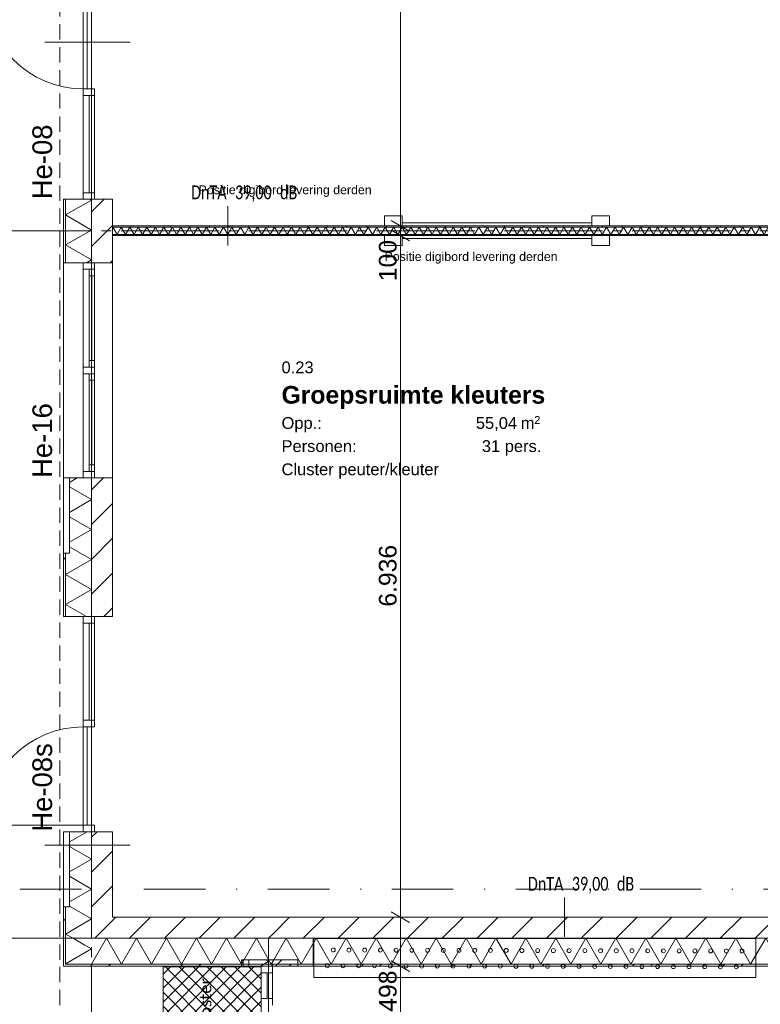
# Model space of a CAD drawing. Header units: millimetres. Extents: x 10 to 584, y 10 to 831.
# Tile 31 of 79: x 71 to 146, y 468 to 569. Entities that reach past the tile are written whole.
import ezdxf
from ezdxf.xclip import XClip

# ---------------------------------------------------------------- set-up
doc = ezdxf.new("R2010")
doc.units = ezdxf.units.MM
doc.header["$MEASUREMENT"] = 0
doc.header["$XCLIPFRAME"] = 0
for name, pattern in [('B0204', [13, 10, -1, 1, -1]), ('B0302', [12.51, 6.26, -3.125, 0, -3.125]), ('B0701', [2.3412, 1.56, -0.7812])]:
    doc.linetypes.add(name, pattern=pattern)
for name, color, linetype in [('21 Buitenwanden', 7, 'Continuous'), ('21 Buitenwanden Deuren', 7, 'Continuous'), ('21 Buitenwanden Deurlabels', 7, 'Continuous'), ('21 Buitenwanden Doorsnede-arcering', 7, 'Continuous'), ('21 Buitenwanden Laagscheidingslijnen', 7, 'Continuous'), ('21 Buitenwanden Raamlabels', 7, 'Continuous'), ('21 Buitenwanden Ramen', 7, 'Continuous'), ('22 C Binnenwanden', 7, 'Continuous'), ('22 C Binnenwanden Doorsnede-arcering', 7, 'Continuous'), ('22 C Binnenwanden Laagscheidingslijnen', 7, 'Continuous'), ('22 NC Binnenwanden', 7, 'Continuous'), ('22 NC Binnenwanden Doorsnede-arcering', 7, 'Continuous'), ('22 NC Binnenwanden Laagscheidingslijnen', 7, 'Continuous'), ('23 Vloeren', 7, 'Continuous'), ('23 Vloeren 2D arcering', 7, 'Continuous'), ('28 Draagconstructies', 7, 'Continuous'), ('73 Keuken', 7, 'Continuous'), ('82 Interieur', 7, 'Continuous'), ('A Lijn doorsnede', 7, 'Continuous'), ('A Stramien', 7, 'Continuous'), ('Maatvoering 1_ 50_100', 7, 'Continuous'), ('Tekst_dim 1_ 50_100', 7, 'Continuous'), ('Z Ruimtefuncties', 7, 'Continuous')]:
    doc.layers.add(name, color=color, linetype=linetype)
doc.styles.add('GENERATED_STYLE_1', font='txt')
doc.styles.add('GENERATED_STYLE_2', font='txt')
doc.styles.add('GENERATED_STYLE_3', font='txt')
pattern_1 = [(45, (78, 259.188), (-1.767767, 1.767767), [])]
pattern_2 = [(45, (78, 259.188), (-4.5962, 4.5962), []), (45, (77.081, 260.107), (-4.5962, 4.5962), [])]
pattern_3 = [(90, (78, 259.1879), (-2, 0), [])]

# ---------------------------------------------------------------- blocks, each defined once
blk = doc.blocks.new('*X42')
at = {"layer": '21 Buitenwanden Doorsnede-arcering', "color": 7, "linetype": 'Continuous', "lineweight": 0}
for p in [(95.69, 472.99), (95.2, 472.35)]:
    blk.add_line(p, (96, 472.81), dxfattribs=at)
blk = doc.blocks.new('*X56')
at = {"layer": '21 Buitenwanden Doorsnede-arcering', "color": 7, "linetype": 'Continuous', "lineweight": 0}
for p, q in [((75.43, 472.62), (78, 474.1)), ((77.31, 474.5), (78, 474.1)), ((75.38, 472.57), (75.41, 472.55))]:
    blk.add_line(p, q, dxfattribs=at)
blk = doc.blocks.new('*X59')
at = {"layer": '21 Buitenwanden Doorsnede-arcering', "color": 7, "linetype": 'Continuous', "lineweight": 0}
for p, q in [((75.76, 521.58), (76.53, 522.03)), ((75.76, 521.12), (78, 519.83)), ((75.76, 518.53), (78, 519.83)), ((75.76, 518.07), (78, 516.78)), ((75.76, 515.49), (78, 516.78)), ((75.76, 515.02), (78, 513.73)), ((75.36, 512.21), (78, 513.73)), ((75.36, 512.21), (78, 510.68)), ((75.36, 509.16), (78, 510.68)), ((75.36, 509.16), (77.49, 507.93))]:
    blk.add_line(p, q, dxfattribs=at)
blk = doc.blocks.new('*X60')
at = {"layer": '21 Buitenwanden Doorsnede-arcering', "color": 7, "linetype": 'Continuous', "lineweight": 0}
for p, q in [((75.76, 485), (77.54, 486.03)), ((75.76, 484.54), (78, 483.25)), ((75.76, 481.95), (78, 483.25)), ((75.76, 481.49), (78, 480.2)), ((75.76, 478.9), (78, 480.2)), ((75.76, 478.44), (78, 477.15)), ((75.36, 475.62), (78, 477.15)), ((75.36, 475.62), (76.12, 475.19))]:
    blk.add_line(p, q, dxfattribs=at)
blk = doc.blocks.new('*X62')
at = {"layer": '21 Buitenwanden Doorsnede-arcering', "color": 7, "linetype": 'Continuous', "lineweight": 0}
for p, q in [((75.36, 548.79), (78, 550.31)), ((77.86, 550.39), (78, 550.31)), ((75.36, 548.79), (78, 547.26)), ((75.36, 545.74), (78, 547.26)), ((75.36, 545.74), (78, 544.21)), ((77.5, 543.93), (78, 544.21))]:
    blk.add_line(p, q, dxfattribs=at)
blk = doc.blocks.new('*X66')
at = {"layer": '21 Buitenwanden Doorsnede-arcering', "color": 7, "linetype": 'Continuous', "lineweight": 0}
for p, q in [((76.12, 475.19), (77.31, 474.5)), ((75.36, 472.58), (75.43, 472.62)), ((75.36, 472.58), (75.38, 472.57))]:
    blk.add_line(p, q, dxfattribs=at)
blk = doc.blocks.new('*X67')
at = {"layer": '21 Buitenwanden Doorsnede-arcering', "color": 7, "linetype": 'Continuous', "lineweight": 0}
for p, q in [((78, 472.55), (79.52, 475.19)), ((81.05, 472.55), (79.52, 475.19)), ((81.05, 472.55), (82.57, 475.19)), ((84.1, 472.55), (82.57, 475.19)), ((84.1, 472.55), (85.62, 475.19)), ((87.15, 472.55), (85.62, 475.19)), ((87.15, 472.55), (88.67, 475.19)), ((90.19, 472.55), (88.67, 475.19)), ((90.19, 472.55), (91.72, 475.19)), ((93.24, 472.55), (91.72, 475.19)), ((93.24, 472.55), (94.77, 475.19)), ((96.29, 472.55), (94.77, 475.19)), ((96.29, 472.55), (96.5, 472.92))]:
    blk.add_line(p, q, dxfattribs=at)
blk = doc.blocks.new('*X91')
at = {"layer": '22 NC Binnenwanden Doorsnede-arcering', "color": 7, "linetype": 'Continuous', "lineweight": 0}
for p, q in [((80.14, 547.52), (80.17, 547.56)), ((80.6, 546.81), (80.17, 547.56)), ((80.6, 546.81), (81.03, 547.56)), ((81.46, 546.81), (81.03, 547.56)), ((81.46, 546.81), (81.9, 547.56)), ((82.33, 546.81), (81.9, 547.56)), ((82.33, 546.81), (82.76, 547.56)), ((83.2, 546.81), (82.76, 547.56)), ((83.2, 546.81), (83.63, 547.56)), ((84.06, 546.81), (83.63, 547.56)), ((84.06, 546.81), (84.5, 547.56)), ((84.93, 546.81), (84.5, 547.56)), ((84.93, 546.81), (85.36, 547.56)), ((85.79, 546.81), (85.36, 547.56)), ((85.79, 546.81), (86.23, 547.56)), ((86.66, 546.81), (86.23, 547.56)), ((86.66, 546.81), (87.09, 547.56)), ((87.53, 546.81), (87.09, 547.56)), ((87.53, 546.81), (87.96, 547.56)), ((88.39, 546.81), (87.96, 547.56)), ((88.39, 546.81), (88.83, 547.56)), ((89.26, 546.81), (88.83, 547.56)), ((89.26, 546.81), (89.69, 547.56)), ((90.12, 546.81), (89.69, 547.56)), ((90.12, 546.81), (90.56, 547.56)), ((90.99, 546.81), (90.56, 547.56)), ((90.99, 546.81), (91.42, 547.56)), ((91.86, 546.81), (91.42, 547.56)), ((91.86, 546.81), (92.29, 547.56)), ((92.72, 546.81), (92.29, 547.56)), ((92.72, 546.81), (93.16, 547.56)), ((93.59, 546.81), (93.16, 547.56)), ((93.59, 546.81), (94.02, 547.56)), ((94.45, 546.81), (94.02, 547.56)), ((94.45, 546.81), (94.89, 547.56)), ((95.32, 546.81), (94.89, 547.56)), ((95.32, 546.81), (95.75, 547.56)), ((96.19, 546.81), (95.75, 547.56)), ((96.19, 546.81), (96.62, 547.56)), ((97.05, 546.81), (96.62, 547.56)), ((97.05, 546.81), (97.49, 547.56)), ((97.92, 546.81), (97.49, 547.56)), ((97.92, 546.81), (98.35, 547.56)), ((98.78, 546.81), (98.35, 547.56)), ((98.78, 546.81), (99.22, 547.56)), ((99.65, 546.81), (99.22, 547.56)), ((99.65, 546.81), (100.08, 547.56)), ((100.52, 546.81), (100.08, 547.56)), ((100.52, 546.81), (100.95, 547.56)), ((101.38, 546.81), (100.95, 547.56)), ((101.38, 546.81), (101.82, 547.56)), ((102.25, 546.81), (101.82, 547.56)), ((102.25, 546.81), (102.68, 547.56)), ((103.11, 546.81), (102.68, 547.56)), ((103.11, 546.81), (103.55, 547.56)), ((103.98, 546.81), (103.55, 547.56)), ((103.98, 546.81), (104.41, 547.56)), ((104.85, 546.81), (104.41, 547.56)), ((104.85, 546.81), (105.28, 547.56)), ((105.71, 546.81), (105.28, 547.56)), ((105.71, 546.81), (106.15, 547.56)), ((106.58, 546.81), (106.15, 547.56)), ((106.58, 546.81), (107.01, 547.56)), ((107.44, 546.81), (107.01, 547.56)), ((107.44, 546.81), (107.88, 547.56)), ((108.31, 546.81), (107.88, 547.56)), ((108.31, 546.81), (108.74, 547.56)), ((109.18, 546.81), (108.74, 547.56)), ((109.18, 546.81), (109.61, 547.56)), ((110.04, 546.81), (109.61, 547.56)), ((110.04, 546.81), (110.48, 547.56)), ((110.91, 546.81), (110.48, 547.56)), ((110.91, 546.81), (111.34, 547.56)), ((111.77, 546.81), (111.34, 547.56)), ((111.77, 546.81), (112.21, 547.56)), ((112.64, 546.81), (112.21, 547.56)), ((112.64, 546.81), (113.07, 547.56)), ((113.51, 546.81), (113.07, 547.56)), ((113.51, 546.81), (113.94, 547.56)), ((114.37, 546.81), (113.94, 547.56)), ((114.37, 546.81), (114.81, 547.56)), ((115.24, 546.81), (114.81, 547.56)), ((115.24, 546.81), (115.67, 547.56)), ((116.11, 546.81), (115.67, 547.56)), ((116.11, 546.81), (116.54, 547.56)), ((116.97, 546.81), (116.54, 547.56)), ((116.97, 546.81), (117.4, 547.56)), ((117.84, 546.81), (117.4, 547.56)), ((117.84, 546.81), (118.27, 547.56)), ((118.7, 546.81), (118.27, 547.56)), ((118.7, 546.81), (119.14, 547.56)), ((119.57, 546.81), (119.14, 547.56)), ((119.57, 546.81), (120, 547.56)), ((120.44, 546.81), (120, 547.56)), ((120.44, 546.81), (120.87, 547.56)), ((121.3, 546.81), (120.87, 547.56)), ((121.3, 546.81), (121.73, 547.56)), ((122.17, 546.81), (121.73, 547.56)), ((122.17, 546.81), (122.6, 547.56)), ((123.03, 546.81), (122.6, 547.56)), ((123.03, 546.81), (123.47, 547.56)), ((123.9, 546.81), (123.47, 547.56)), ((123.9, 546.81), (124.33, 547.56)), ((124.77, 546.81), (124.33, 547.56)), ((124.77, 546.81), (125.2, 547.56)), ((125.63, 546.81), (125.2, 547.56)), ((125.63, 546.81), (126.06, 547.56)), ((126.5, 546.81), (126.06, 547.56)), ((126.5, 546.81), (126.93, 547.56)), ((127.36, 546.81), (126.93, 547.56)), ((127.36, 546.81), (127.8, 547.56)), ((128.23, 546.81), (127.8, 547.56)), ((128.23, 546.81), (128.66, 547.56)), ((129.1, 546.81), (128.66, 547.56)), ((129.1, 546.81), (129.53, 547.56)), ((129.96, 546.81), (129.53, 547.56)), ((129.96, 546.81), (130.39, 547.56)), ((130.83, 546.81), (130.39, 547.56)), ((130.83, 546.81), (131.26, 547.56)), ((131.69, 546.81), (131.26, 547.56)), ((131.69, 546.81), (132.13, 547.56)), ((132.56, 546.81), (132.13, 547.56)), ((132.56, 546.81), (132.99, 547.56)), ((133.43, 546.81), (132.99, 547.56)), ((133.43, 546.81), (133.86, 547.56)), ((134.29, 546.81), (133.86, 547.56)), ((134.29, 546.81), (134.72, 547.56)), ((135.16, 546.81), (134.72, 547.56)), ((135.16, 546.81), (135.59, 547.56)), ((136.02, 546.81), (135.59, 547.56)), ((136.02, 546.81), (136.46, 547.56)), ((136.89, 546.81), (136.46, 547.56)), ((136.89, 546.81), (137.32, 547.56)), ((137.76, 546.81), (137.32, 547.56)), ((137.76, 546.81), (138.19, 547.56)), ((138.62, 546.81), (138.19, 547.56)), ((138.62, 546.81), (139.05, 547.56)), ((139.49, 546.81), (139.05, 547.56)), ((139.49, 546.81), (139.92, 547.56)), ((140.35, 546.81), (139.92, 547.56)), ((140.35, 546.81), (140.79, 547.56)), ((141.22, 546.81), (140.79, 547.56)), ((141.22, 546.81), (141.65, 547.56)), ((142.09, 546.81), (141.65, 547.56)), ((142.09, 546.81), (142.52, 547.56)), ((142.95, 546.81), (142.52, 547.56)), ((142.95, 546.81), (143.38, 547.56)), ((143.82, 546.81), (143.38, 547.56)), ((143.82, 546.81), (144.25, 547.56)), ((144.68, 546.81), (144.25, 547.56)), ((144.68, 546.81), (145.12, 547.56)), ((145.55, 546.81), (145.12, 547.56)), ((145.55, 546.81), (145.98, 547.56)), ((146.42, 546.81), (145.98, 547.56)), ((146.42, 546.81), (146.85, 547.56)), ((147.28, 546.81), (146.85, 547.56)), ((147.28, 546.81), (147.72, 547.56)), ((148.15, 546.81), (147.72, 547.56)), ((148.15, 546.81), (148.58, 547.56)), ((149.01, 546.81), (148.58, 547.56)), ((149.01, 546.81), (149.45, 547.56)), ((149.88, 546.81), (149.45, 547.56)), ((149.88, 546.81), (150.31, 547.56)), ((150.75, 546.81), (150.31, 547.56)), ((150.75, 546.81), (151.18, 547.56)), ((151.61, 546.81), (151.18, 547.56)), ((151.61, 546.81), (152.05, 547.56)), ((152.48, 546.81), (152.05, 547.56)), ((152.48, 546.81), (152.91, 547.56)), ((153.34, 546.81), (152.91, 547.56)), ((153.34, 546.81), (153.78, 547.56)), ((154.21, 546.81), (153.78, 547.56)), ((154.21, 546.81), (154.64, 547.56)), ((155.08, 546.81), (154.64, 547.56)), ((155.08, 546.81), (155.51, 547.56)), ((155.94, 546.81), (155.51, 547.56)), ((155.94, 546.81), (156.38, 547.56)), ((156.81, 546.81), (156.38, 547.56)), ((156.81, 546.81), (157.24, 547.56)), ((157.67, 546.81), (157.24, 547.56)), ((157.67, 546.81), (158.11, 547.56)), ((158.54, 546.81), (158.11, 547.56)), ((158.54, 546.81), (158.97, 547.56)), ((159.41, 546.81), (158.97, 547.56)), ((159.41, 546.81), (159.5, 546.98))]:
    blk.add_line(p, q, dxfattribs=at)
blk = doc.blocks.new('*X370')
at = {"layer": '22 C Binnenwanden Doorsnede-arcering', "color": 7, "linetype": 'Continuous', "lineweight": 0}
for p, q in [((96.5, 472.92), (97.81, 475.19)), ((99.34, 472.55), (97.81, 475.19)), ((99.34, 472.55), (100.86, 475.19)), ((102.39, 472.55), (100.86, 475.19)), ((102.39, 472.55), (103.91, 475.19)), ((105.44, 472.55), (103.91, 475.19)), ((105.44, 472.55), (106.96, 475.19)), ((108.48, 472.55), (106.96, 475.19)), ((108.48, 472.55), (110.01, 475.19)), ((111.53, 472.55), (110.01, 475.19)), ((111.53, 472.55), (113.06, 475.19)), ((114.58, 472.55), (113.06, 475.19)), ((114.58, 472.55), (116.11, 475.19)), ((117.63, 472.55), (116.11, 475.19)), ((117.63, 472.55), (119.15, 475.19)), ((120.68, 472.55), (119.15, 475.19)), ((120.68, 472.55), (122.2, 475.19)), ((123.73, 472.55), (122.2, 475.19)), ((123.73, 472.55), (125.25, 475.19)), ((126.77, 472.55), (125.25, 475.19)), ((126.77, 472.55), (128.3, 475.19)), ((129.82, 472.55), (128.3, 475.19)), ((129.82, 472.55), (131.35, 475.19)), ((132.87, 472.55), (131.35, 475.19)), ((132.87, 472.55), (134.4, 475.19)), ((135.92, 472.55), (134.4, 475.19)), ((135.92, 472.55), (137.44, 475.19)), ((138.97, 472.55), (137.44, 475.19)), ((138.97, 472.55), (140.49, 475.19)), ((142.02, 472.55), (140.49, 475.19)), ((142.02, 472.55), (143.54, 475.19)), ((145.06, 472.55), (143.54, 475.19)), ((145.06, 472.55), (146.59, 475.19)), ((148.11, 472.55), (146.59, 475.19)), ((148.11, 472.55), (149.62, 475.17))]:
    blk.add_line(p, q, dxfattribs=at)
blk = doc.blocks.new('Drawing_2_2', base_point=(78, 259.19))
at = {"layer": '21 Buitenwanden Doorsnede-arcering', "linetype": 'Continuous', "lineweight": 0, "true_color": 0x000000}
h = blk.add_hatch(dxfattribs=at)
h.set_pattern_fill('145_Baksteen_0002', color=18, style=0, pattern_type=2)
h.set_pattern_definition(pattern_2)
h.paths.add_polyline_path([(75.16, 543.93), (75.36, 543.93), (75.36, 550.39), (75.16, 550.39)])
h = blk.add_hatch(dxfattribs=at)
h.set_pattern_fill('130_Kalkzandsteen_0002', color=18, style=0, pattern_type=2)
h.set_pattern_definition(pattern_1)
h.paths.add_polyline_path([(78, 550.39), (78, 543.93), (80.14, 543.93), (80.14, 550.39)])
h = blk.add_hatch(dxfattribs=at)
h.set_pattern_fill('130_Kalkzandsteen_0002', color=18, style=0, pattern_type=2)
h.set_pattern_definition(pattern_1)
h.paths.add_polyline_path([(80.14, 522.03), (78, 522.03), (78, 507.93), (80.14, 507.93)])
h = blk.add_hatch(dxfattribs=at)
h.set_pattern_fill('145_Baksteen_0002', color=18, style=0, pattern_type=2)
h.set_pattern_definition(pattern_2)
h.paths.add_polyline_path([(75.36, 514.39), (75.16, 514.39), (75.16, 507.93), (75.36, 507.93)])
h = blk.add_hatch(dxfattribs=at)
h.set_pattern_fill('130_Kalkzandsteen_0002', color=18, style=0, pattern_type=2)
h.set_pattern_definition(pattern_1)
h.paths.add_polyline_path([(78, 486.03), (78, 477.33), (80.14, 477.33), (80.14, 486.03)])
h = blk.add_hatch(dxfattribs=at)
h.set_pattern_fill('145_Baksteen_0002', color=18, style=0, pattern_type=2)
h.set_pattern_definition(pattern_2)
h.paths.add_polyline_path([(75.16, 472.55), (75.36, 472.55), (75.36, 478.39), (75.16, 478.39)])
h = blk.add_hatch(dxfattribs=at)
h.set_pattern_fill('130_Kalkzandsteen_0002', color=18, style=0, pattern_type=2)
h.set_pattern_definition(pattern_1)
h.paths.add_polyline_path([(80.14, 477.33), (78, 475.19), (80.14, 475.19)])
h = blk.add_hatch(dxfattribs=at)
h.set_pattern_fill('130_Kalkzandsteen_0002', color=18, style=0, pattern_type=2)
h.set_pattern_definition(pattern_1)
h.paths.add_polyline_path([(78, 477.33), (78, 475.19), (80.14, 477.33)])
h = blk.add_hatch(dxfattribs=at)
h.set_pattern_fill('130_Kalkzandsteen_0002', color=18, style=0, pattern_type=2)
h.set_pattern_definition(pattern_1)
h.paths.add_polyline_path([(80.14, 475.19), (96.5, 475.19), (96.5, 477.33), (80.14, 477.33)])
h = blk.add_hatch(dxfattribs=at)
h.set_pattern_fill('310_Naaldhout__01__0002', color=18, style=0, pattern_type=2)
h.set_pattern_definition([(315, (78, 259.1879), (0.636396, 0.636396), [])])
h.paths.add_polyline_path([(93.44, 472.99), (93.26, 472.99), (93.26, 472.35), (93.44, 472.35)])
h = blk.add_hatch(dxfattribs=at)
h.set_pattern_fill('130_Kalkzandsteen_0002', color=18, style=0, pattern_type=2)
h.set_pattern_definition(pattern_1)
h.paths.add_polyline_path([(96, 472.99), (96, 472.35), (99, 472.35), (99, 472.99)])
h = blk.add_hatch(dxfattribs=at)
h.set_pattern_fill('145_Baksteen_0002', color=18, style=0, pattern_type=2)
h.set_pattern_definition(pattern_2)
h.paths.add_polyline_path([(75.16, 472.35), (75.36, 472.35), (75.36, 472.55)])
h = blk.add_hatch(dxfattribs=at)
h.set_pattern_fill('145_Baksteen_0002', color=18, style=0, pattern_type=2)
h.set_pattern_definition(pattern_2)
h.paths.add_polyline_path([(75.36, 472.55), (75.16, 472.55), (75.16, 472.35)])
h = blk.add_hatch(dxfattribs=at)
h.set_pattern_fill('145_Baksteen_0002', color=18, style=0, pattern_type=2)
h.set_pattern_definition(pattern_2)
h.paths.add_polyline_path([(75.36, 472.55), (75.36, 472.35), (96.5, 472.35), (96.5, 472.55)])
at = {"layer": '22 C Binnenwanden Doorsnede-arcering', "linetype": 'Continuous', "lineweight": 0, "true_color": 0x000000}
h = blk.add_hatch(dxfattribs=at)
h.set_pattern_fill('130_Kalkzandsteen_0002', color=18, style=0, pattern_type=2)
h.set_pattern_definition(pattern_1)
h.paths.add_polyline_path([(96.5, 475.19), (150.07, 475.19), (150.5, 477.33), (96.5, 477.33)])
h = blk.add_hatch(dxfattribs=at)
h.set_pattern_fill('145_Baksteen_0002', color=18, style=0, pattern_type=2)
h.set_pattern_definition(pattern_2)
h.paths.add_polyline_path([(96.5, 472.35), (149.5, 472.35), (149.54, 472.55), (96.5, 472.55)])
at = {"layer": '22 NC Binnenwanden Doorsnede-arcering', "linetype": 'Continuous', "lineweight": 0, "true_color": 0x000000}
h = blk.add_hatch(dxfattribs=at)
h.set_pattern_fill('930_Lijnen_vert_200_0002', color=18, style=0, pattern_type=2)
h.set_pattern_definition(pattern_3)
h.paths.add_polyline_path([(80.14, 547.56), (159.5, 547.56), (159.5, 547.69), (80.14, 547.69)])
h = blk.add_hatch(dxfattribs=at)
h.set_pattern_fill('930_Lijnen_vert_200_0002', color=18, style=0, pattern_type=2)
h.set_pattern_definition(pattern_3)
h.paths.add_polyline_path([(80.14, 546.69), (159.5, 546.69), (159.5, 546.81), (80.14, 546.81)])
at = {"layer": '23 Vloeren 2D arcering', "linetype": 'Continuous', "lineweight": 0, "true_color": 0xd1d7d8}
h = blk.add_hatch(dxfattribs=at)
h.set_pattern_fill('960_Kruis_100_0002', color=254, style=0, pattern_type=2)
h.set_pattern_definition([(45, (78, 259.1879), (-0.707107, 0.707107), []), (135, (78, 259.1879), (0.707107, 0.707107), [])])
h.paths.add_polyline_path([(85.27, 446.27), (95.27, 446.27), (95.27, 472.29), (85.27, 472.29)])
at = {"layer": '21 Buitenwanden', "color": 1, "linetype": 'Continuous', "lineweight": 0}
for p, q in [((73.23, 566.36), (81.94, 566.36)), ((75.36, 550.39), (77.16, 550.39)), ((77.16, 550.39), (78, 550.39)), ((75.36, 543.93), (77.16, 543.93)), ((77.16, 543.93), (78, 543.93)), ((75.76, 514.39), (75.76, 522.03)), ((75.76, 522.03), (77.16, 522.03)), ((77.16, 522.03), (78, 522.03)), ((75.16, 514.39), (75.76, 514.39)), ((75.36, 507.93), (77.16, 507.93)), ((77.16, 507.93), (78, 507.93)), ((75.76, 478.39), (75.76, 486.03)), ((75.76, 486.03), (77.16, 486.03)), ((77.16, 486.03), (78, 486.03)), ((73.23, 484.66), (81.94, 484.66)), ((75.16, 478.39), (75.76, 478.39)), ((100.54, 475.15), (145.6, 475.15)), ((100.54, 472.35), (100.54, 475.15)), ((145.6, 472.35), (145.6, 475.15)), ((94, 472.35), (95.26, 472.35)), ((95.26, 472.35), (96, 472.35))]:
    blk.add_line(p, q, dxfattribs=at)
at = {"layer": '21 Buitenwanden', "color": 2, "linetype": 'Continuous', "lineweight": 0}
for p, q in [((75.16, 550.39), (75.36, 550.39)), ((75.16, 543.93), (75.36, 543.93)), ((75.16, 507.93), (75.36, 507.93)), ((93.26, 472.35), (93.44, 472.35))]:
    blk.add_line(p, q, dxfattribs=at)
at = {"layer": '21 Buitenwanden', "color": 3, "linetype": 'Continuous', "lineweight": 0}
for p, q in [((78, 550.39), (78.3, 550.39)), ((78.3, 550.39), (80.14, 550.39)), ((78, 543.93), (78.3, 543.93)), ((78.3, 543.93), (80.14, 543.93)), ((78, 522.03), (78.3, 522.03)), ((78.3, 522.03), (80.14, 522.03)), ((78, 507.93), (78.3, 507.93)), ((78.3, 507.93), (80.14, 507.93)), ((78, 486.03), (78.3, 486.03)), ((78.3, 486.03), (80.14, 486.03)), ((96, 472.35), (96.4, 472.35)), ((96.4, 472.35), (99, 472.35))]:
    blk.add_line(p, q, dxfattribs=at)
at = {"layer": '21 Buitenwanden', "color": 9, "linetype": 'Continuous', "lineweight": 0}
blk.add_line((93.44, 472.35), (94, 472.35), dxfattribs=at)
at = {"layer": '21 Buitenwanden', "color": 2, "linetype": 'Continuous', "lineweight": 0, "flags": 128}
for points in [[(75.16, 550.39), (75.16, 543.93)], [(75.16, 514.39), (75.16, 507.93)], [(75.16, 478.39), (75.16, 472.35)], [(93.26, 472.99), (93.26, 472.35)], [(93.26, 472.99), (93.44, 472.99)], [(75.16, 472.35), (75.36, 472.35)], [(75.36, 472.35), (96.5, 472.35)]]:
    blk.add_lwpolyline(points, dxfattribs=at)
at = {"layer": '21 Buitenwanden', "color": 3, "linetype": 'Continuous', "lineweight": 0, "flags": 128}
for points in [[(80.14, 543.93), (80.14, 550.39)], [(80.14, 507.93), (80.14, 522.03)], [(80.14, 477.33), (80.14, 486.03)], [(96.5, 477.33), (80.14, 477.33)], [(96, 472.99), (99, 472.99)], [(99, 472.35), (99, 472.99)]]:
    blk.add_lwpolyline(points, dxfattribs=at)
at = {"layer": '21 Buitenwanden', "color": 9, "linetype": 'Continuous', "lineweight": 0, "flags": 128}
blk.add_lwpolyline([(93.44, 472.99), (94, 472.99)], dxfattribs=at)
at = {"layer": '21 Buitenwanden', "color": 1, "linetype": 'Continuous', "lineweight": 0, "flags": 128}
blk.add_lwpolyline([(94, 472.99), (96, 472.99)], dxfattribs=at)
at = {"layer": '21 Buitenwanden Deuren', "color": 1, "linetype": 'Continuous', "lineweight": 0}
for p, q in [((77.16, 561.62), (77.16, 571.62)), ((77.56, 571.62), (77.56, 561.62)), ((78.3, 561.62), (77.16, 561.62)), ((77.16, 561.62), (77.16, 560.95)), ((77.56, 561.62), (77.16, 561.62)), ((78.3, 560.95), (78.3, 561.62)), ((77.16, 560.95), (78.3, 560.95)), ((77.16, 560.95), (77.16, 551.06)), ((77.76, 551.06), (77.76, 560.95)), ((75.36, 550.39), (77.16, 550.39)), ((78.3, 551.06), (77.16, 551.06)), ((77.16, 551.06), (77.16, 550.39)), ((77.16, 550.39), (78.3, 550.39)), ((77.16, 550.39), (78, 550.39)), ((77.16, 550.39), (78, 550.39)), ((78.3, 550.39), (78.3, 551.06)), ((75.36, 507.93), (77.16, 507.93)), ((77.16, 507.26), (77.16, 507.93)), ((77.16, 507.93), (78.3, 507.93)), ((77.16, 507.93), (78, 507.93)), ((77.16, 507.93), (78, 507.93)), ((78.3, 507.26), (77.16, 507.26)), ((77.16, 497.37), (77.16, 507.26)), ((77.76, 507.26), (77.76, 497.37)), ((78.3, 507.93), (78.3, 507.26)), ((77.16, 496.7), (77.16, 497.37)), ((77.16, 497.37), (78.3, 497.37)), ((78.3, 497.37), (78.3, 496.7)), ((78.3, 496.7), (77.16, 496.7)), ((77.16, 496.7), (77.16, 486.7)), ((77.56, 496.7), (77.16, 496.7)), ((77.56, 486.7), (77.56, 496.7)), ((77.16, 486.7), (67.16, 486.7)), ((75.36, 486.03), (77.16, 486.03)), ((77.16, 486.03), (77.16, 486.7)), ((77.16, 486.7), (78.3, 486.7)), ((77.16, 486.7), (77.56, 486.7)), ((78.3, 486.03), (77.16, 486.03)), ((77.16, 486.03), (78, 486.03)), ((77.16, 486.03), (78, 486.03)), ((78.3, 486.7), (78.3, 486.03)), ((94, 472.35), (95.26, 472.35)), ((95.26, 472.35), (95.26, 471.68)), ((96.4, 472.35), (95.26, 472.35)), ((95.26, 472.35), (96, 472.35)), ((95.26, 472.35), (96, 472.35)), ((96.4, 471.68), (96.4, 472.35)), ((95.26, 471.68), (96.4, 471.68)), ((95.26, 471.68), (95.26, 469.06)), ((95.86, 471.68), (95.86, 469.06)), ((95.26, 469.06), (95.26, 468.39)), ((96.4, 469.06), (95.26, 469.06)), ((96.4, 468.39), (96.4, 469.06))]:
    blk.add_line(p, q, dxfattribs=at)
at = {"layer": '21 Buitenwanden Deuren', "color": 2, "linetype": 'Continuous', "lineweight": 0}
for p, q in [((75.16, 550.39), (75.36, 550.39)), ((75.16, 507.93), (75.36, 507.93)), ((75.16, 486.03), (75.36, 486.03)), ((93.26, 472.35), (93.44, 472.35))]:
    blk.add_line(p, q, dxfattribs=at)
at = {"layer": '21 Buitenwanden Deuren', "color": 3, "linetype": 'Continuous', "lineweight": 0}
for p, q in [((78, 550.39), (78.3, 550.39)), ((78, 550.39), (78.3, 550.39)), ((78.3, 550.39), (80.14, 550.39)), ((78, 507.93), (78.3, 507.93)), ((78, 507.93), (78.3, 507.93)), ((78.3, 507.93), (80.14, 507.93)), ((78, 486.03), (78.3, 486.03)), ((78, 486.03), (78.3, 486.03)), ((78.3, 486.03), (80.14, 486.03)), ((96, 472.35), (96.4, 472.35)), ((96, 472.35), (96.4, 472.35)), ((96.4, 472.35), (99, 472.35))]:
    blk.add_line(p, q, dxfattribs=at)
at = {"layer": '21 Buitenwanden Deuren', "color": 9, "linetype": 'Continuous', "lineweight": 0}
blk.add_line((93.44, 472.35), (94, 472.35), dxfattribs=at)
at = {"layer": '21 Buitenwanden Deuren', "color": 1, "linetype": 'Continuous', "lineweight": 0, "flags": 128}
for points in [[(78.3, 560.95), (78.3, 551.06), (77.16, 551.06), (77.16, 560.95)], [(78.3, 497.37), (78.3, 507.26), (77.16, 507.26), (77.16, 497.37)], [(95.26, 471.68), (95.26, 469.06), (96.4, 469.06), (96.4, 471.68)]]:
    blk.add_lwpolyline(points, close=True, dxfattribs=at)
at = {"layer": '21 Buitenwanden Deuren', "color": 1, "linetype": 'Continuous', "lineweight": 0}
for centre, start, end in [((77.16, 571.62), 180, 270), ((77.16, 486.7), 90, 180)]:
    blk.add_arc(centre, 10, start, end, dxfattribs=at)
at = {"layer": '21 Buitenwanden Laagscheidingslijnen', "color": 1, "linetype": 'Continuous', "lineweight": 0}
for p, q in [((75.36, 550.39), (75.36, 543.93)), ((75.36, 514.39), (75.36, 507.93)), ((75.36, 478.39), (75.36, 475.19)), ((75.36, 475.19), (75.36, 472.55)), ((94, 472.99), (94, 472.35)), ((75.36, 472.55), (78, 472.55)), ((75.36, 472.55), (78, 472.55)), ((78, 472.55), (96.5, 472.55))]:
    blk.add_line(p, q, dxfattribs=at)
at = {"layer": '21 Buitenwanden Laagscheidingslijnen', "color": 3, "linetype": 'Continuous', "lineweight": 0}
for p, q in [((78, 550.39), (78, 543.93)), ((78, 522.03), (78, 507.93)), ((78, 486.03), (78, 477.33)), ((78, 477.33), (78, 475.19)), ((78, 475.19), (80.14, 475.19)), ((78, 475.19), (80.14, 475.19)), ((80.14, 475.19), (96.5, 475.19)), ((96, 472.99), (96, 472.35))]:
    blk.add_line(p, q, dxfattribs=at)
at = {"layer": '21 Buitenwanden Laagscheidingslijnen', "color": 2, "linetype": 'Continuous', "lineweight": 0}
blk.add_line((93.44, 472.99), (93.44, 472.35), dxfattribs=at)
at = {"layer": '21 Buitenwanden Ramen', "color": 9, "linetype": 'Continuous', "lineweight": 0}
for p, q in [((75.16, 522.03), (75.16, 543.93)), ((80.14, 522.03), (80.14, 543.93))]:
    blk.add_line(p, q, dxfattribs=at)
at = {"layer": '21 Buitenwanden Ramen', "color": 2, "linetype": 'Continuous', "lineweight": 0}
for p, q in [((75.16, 543.93), (75.36, 543.93)), ((75.16, 522.03), (75.36, 522.03))]:
    blk.add_line(p, q, dxfattribs=at)
at = {"layer": '21 Buitenwanden Ramen', "color": 1, "linetype": 'Continuous', "lineweight": 0}
for p, q in [((75.36, 543.93), (77.16, 543.93)), ((77.16, 543.93), (77.16, 543.26)), ((77.16, 543.93), (78, 543.93)), ((77.16, 543.93), (78, 543.93)), ((77.16, 543.26), (77.76, 543.26)), ((77.16, 543.26), (77.16, 533.31)), ((77.76, 543.26), (78.3, 543.26)), ((77.76, 543.26), (77.76, 542.59)), ((78.3, 543.26), (77.76, 543.26)), ((78.3, 543.26), (78.3, 543.93)), ((78.3, 542.59), (78.3, 543.26)), ((77.76, 542.59), (78.3, 542.59)), ((77.76, 542.59), (77.76, 533.98)), ((78.03, 533.98), (78.03, 542.59)), ((78.3, 533.98), (78.3, 542.59)), ((78.3, 533.98), (78.3, 542.59)), ((77.76, 533.31), (77.16, 533.31)), ((77.16, 533.31), (77.16, 532.98)), ((78.3, 533.98), (77.76, 533.98)), ((77.76, 533.98), (77.76, 533.31)), ((78.3, 533.31), (77.76, 533.31)), ((77.76, 533.31), (78.3, 533.31)), ((78.3, 533.31), (78.3, 533.98)), ((78.3, 532.98), (78.3, 533.31)), ((77.16, 532.98), (77.16, 532.64)), ((77.16, 532.64), (77.76, 532.64)), ((77.16, 532.64), (77.16, 522.7)), ((77.76, 532.64), (78.3, 532.64)), ((77.76, 532.64), (77.76, 531.97)), ((78.3, 532.64), (77.76, 532.64)), ((78.3, 532.64), (78.3, 532.98)), ((78.3, 531.97), (78.3, 532.64)), ((77.76, 531.97), (78.3, 531.97)), ((77.76, 531.97), (77.76, 523.37)), ((78.03, 523.37), (78.03, 531.97)), ((78.3, 523.37), (78.3, 531.97)), ((78.3, 523.37), (78.3, 531.97)), ((78.3, 523.37), (77.76, 523.37)), ((77.76, 523.37), (77.76, 522.7)), ((78.3, 522.7), (78.3, 523.37)), ((75.16, 514.39), (75.16, 522.03)), ((75.36, 522.03), (77.16, 522.03)), ((77.76, 522.7), (77.16, 522.7)), ((77.16, 522.7), (77.16, 522.03)), ((77.16, 522.03), (78, 522.03)), ((77.16, 522.03), (78, 522.03)), ((78.3, 522.7), (77.76, 522.7)), ((77.76, 522.7), (78.3, 522.7)), ((78.3, 522.03), (78.3, 522.7)), ((75.16, 478.39), (75.16, 486.03)), ((100.54, 472.35), (145.6, 472.35))]:
    blk.add_line(p, q, dxfattribs=at)
at = {"layer": '21 Buitenwanden Ramen', "color": 3, "linetype": 'Continuous', "lineweight": 0}
for p, q in [((78, 543.93), (78.3, 543.93)), ((78, 543.93), (78.3, 543.93)), ((78.3, 543.93), (80.14, 543.93)), ((78, 522.03), (78.3, 522.03)), ((78, 522.03), (78.3, 522.03)), ((78.3, 522.03), (80.14, 522.03))]:
    blk.add_line(p, q, dxfattribs=at)
at = {"layer": '21 Buitenwanden Ramen', "color": 1, "linetype": 'Continuous', "lineweight": 0, "flags": 128}
for points in [[(75.16, 514.39), (75.76, 514.39), (75.76, 522.03), (75.16, 522.03)], [(75.16, 478.39), (75.76, 478.39), (75.76, 486.03), (75.16, 486.03)], [(100.54, 472.35), (100.54, 475.15), (145.6, 475.15), (145.6, 472.35)]]:
    blk.add_lwpolyline(points, close=True, dxfattribs=at)
at = {"layer": '22 C Binnenwanden', "color": 3, "linetype": 'Continuous', "lineweight": 0, "flags": 128}
blk.add_lwpolyline([(150.5, 477.33), (96.5, 477.33)], dxfattribs=at)
at = {"layer": '22 C Binnenwanden', "color": 2, "linetype": 'Continuous', "lineweight": 0, "flags": 128}
blk.add_lwpolyline([(96.5, 472.35), (149.5, 472.35)], dxfattribs=at)
at = {"layer": '22 C Binnenwanden Laagscheidingslijnen', "color": 3, "linetype": 'Continuous', "lineweight": 0}
blk.add_line((96.5, 475.19), (150.07, 475.19), dxfattribs=at)
at = {"layer": '22 C Binnenwanden Laagscheidingslijnen', "color": 1, "linetype": 'Continuous', "lineweight": 0}
blk.add_line((96.5, 472.55), (149.54, 472.55), dxfattribs=at)
at = {"layer": '22 NC Binnenwanden', "color": 1, "linetype": 'Continuous', "lineweight": 0, "flags": 128}
for points in [[(159.5, 547.69), (80.14, 547.69)], [(80.14, 547.56), (80.14, 547.69)], [(80.14, 546.81), (80.14, 547.56)], [(80.14, 546.69), (80.14, 546.81)], [(80.14, 546.69), (159.5, 546.69)]]:
    blk.add_lwpolyline(points, dxfattribs=at)
at = {"layer": '22 NC Binnenwanden Laagscheidingslijnen', "color": 9, "linetype": 'Continuous', "lineweight": 0}
for p, q in [((80.14, 547.56), (159.5, 547.56)), ((80.14, 546.81), (159.5, 546.81))]:
    blk.add_line(p, q, dxfattribs=at)
at = {"layer": '23 Vloeren', "color": 1, "linetype": 'B0701', "lineweight": 0, "flags": 128}
for points in [[(373.24, 759.79), (373.24, 766.43), (74.76, 766.43), (74.76, 472.29)], [(74.76, 472.29), (74.76, 255.95), (373.24, 255.95), (373.24, 505.19)]]:
    blk.add_lwpolyline(points, dxfattribs=at)
at = {"layer": '23 Vloeren', "color": 1, "linetype": 'Continuous', "lineweight": 0, "flags": 128}
blk.add_lwpolyline([(96, 265.19), (370, 265.19), (370, 439.19), (366, 439.19), (366, 570.05), (420.61, 570.05), (420.61, 554.05), (510, 554.05), (510, 626.69), (459.92, 626.69), (459.92, 683.69), (510, 683.69), (510, 757.19), (294, 757.19), (294, 763.19), (78, 763.19), (78, 475.19), (96, 475.19)], close=True, dxfattribs=at)
at = {"layer": '23 Vloeren', "color": 9, "linetype": 'Continuous', "lineweight": 0, "flags": 128}
blk.add_lwpolyline([(85.27, 446.27), (95.27, 446.27), (95.27, 472.29), (85.27, 472.29)], close=True, dxfattribs=at)
at = {"layer": '28 Draagconstructies', "color": 3, "linetype": 'Continuous', "lineweight": 0, "flags": 128}
blk.add_lwpolyline([(78, 543.93), (80.14, 543.93), (80.14, 550.39), (78, 550.39)], close=True, dxfattribs=at)
at = {"layer": '82 Interieur', "color": 1, "linetype": 'Continuous', "lineweight": 0, "flags": 128}
for points in [[(109.61, 547.69), (107.81, 547.69), (107.81, 548.69), (109.61, 548.69)], [(128.91, 547.69), (130.71, 547.69), (130.71, 548.69), (128.91, 548.69)], [(109.61, 547.99), (128.91, 547.99), (128.91, 547.69), (109.61, 547.69)], [(109.61, 546.69), (107.81, 546.69), (107.81, 545.69), (109.61, 545.69)], [(109.61, 546.39), (128.91, 546.39), (128.91, 546.69), (109.61, 546.69)], [(128.91, 546.69), (130.71, 546.69), (130.71, 545.69), (128.91, 545.69)], [(145.6, 471.19), (100.6, 471.19), (100.6, 475.19), (145.6, 475.19)]]:
    blk.add_lwpolyline(points, close=True, dxfattribs=at)
at = {"layer": '82 Interieur', "color": 94, "linetype": 'Continuous', "lineweight": 0}
for centre in [(102.59, 473.99), (104.19, 473.98), (105.79, 473.98), (107.39, 473.98), (108.99, 473.97), (110.59, 473.97), (112.19, 473.97), (113.79, 473.96), (115.39, 473.96), (116.99, 473.95), (118.59, 473.95), (120.19, 473.95), (121.79, 473.94), (123.39, 473.94), (124.99, 473.93), (126.59, 473.93), (128.19, 473.93), (129.79, 473.92), (131.39, 473.92), (132.99, 473.92), (134.59, 473.91), (136.19, 473.91), (137.79, 473.9), (139.39, 473.9), (140.99, 473.9), (142.59, 473.89), (144.19, 473.89), (101.99, 472.39), (103.59, 472.38), (105.19, 472.38), (106.79, 472.38), (108.39, 472.37), (109.99, 472.37), (111.59, 472.36), (113.19, 472.36), (114.79, 472.36), (116.39, 472.35), (117.99, 472.35), (119.59, 472.35), (121.19, 472.34), (122.79, 472.34), (124.39, 472.33), (125.99, 472.33), (127.59, 472.33), (129.19, 472.32), (130.79, 472.32), (132.39, 472.32), (133.99, 472.31), (135.59, 472.31), (137.19, 472.3), (138.79, 472.3), (140.39, 472.3), (141.99, 472.29), (143.59, 472.29)]:
    blk.add_circle(centre, 0.2, dxfattribs=at)
at = {"layer": 'A Lijn doorsnede', "color": 9, "linetype": 'B0302', "lineweight": 0}
blk.add_line((32.89, 480.2), (529.11, 480.2), dxfattribs=at)
at = {"layer": 'A Stramien', "color": 9, "linetype": 'B0204', "lineweight": 0}
for p, q in [((78, 784.27), (78, 233.2)), ((68, 547.19), (520.56, 547.19)), ((68, 475.19), (520.56, 475.19))]:
    blk.add_line(p, q, dxfattribs=at)
at = {"layer": 'Maatvoering 1_ 50_100', "color": 1, "linetype": 'Continuous', "lineweight": 0}
for p, q in [((109.42, 547.69), (109.42, 617.94)), ((108.49, 548.23), (110.36, 547.15)), ((110.83, 547.69), (108.02, 547.69)), ((108.49, 547.23), (110.36, 546.15)), ((109.42, 546.69), (109.42, 547.69)), ((110.83, 546.69), (108.02, 546.69)), ((109.42, 477.33), (109.42, 546.69)), ((110.83, 477.33), (108.02, 477.33)), ((108.49, 477.87), (110.36, 476.79)), ((109.42, 472.35), (109.42, 477.33)), ((109.43, 472.35), (109.43, 473.26)), ((110.83, 472.35), (108.02, 472.35)), ((110.83, 472.35), (108.02, 472.35)), ((108.49, 472.89), (110.36, 471.81)), ((110.37, 471.81), (108.49, 472.89)), ((109.42, 471.43), (109.42, 472.35)), ((109.43, 445.69), (109.43, 472.35))]:
    blk.add_line(p, q, dxfattribs=at)
at = {"layer": 'Tekst_dim 1_ 50_100', "color": 1, "linetype": 'Continuous', "lineweight": 0}
for p, q in [((91.86, 549.68), (91.86, 549.69)), ((91.86, 545.7), (91.86, 549.68)), ((126.13, 479.32), (126.13, 479.33)), ((126.13, 475.34), (126.13, 479.32))]:
    blk.add_line(p, q, dxfattribs=at)
at = {"layer": '73 Keuken', "color": 4, "linetype": 'Continuous', "lineweight": 0}
for name in ['*X62', '*X91', '*X59', '*X60', '*X66', '*X67', '*X370', '*X56', '*X42']:
    blk.add_blockref(name, (0, 0), dxfattribs=at)
at = {"layer": '21 Buitenwanden Deurlabels', "color": 2, "linetype": 'Continuous', "lineweight": 0, "char_height": 2, "attachment_point": 7, "rotation": 90, "style": 'GENERATED_STYLE_1'}
for s, insert in [('\\A1;{\\pql;\\fArial|b0|i0|c0|p38;He-08}', (74.01, 550.39)), ('\\A1;{\\pql;\\fArial|b0|i0|c0|p38;He-08s}', (74.01, 486.03))]:
    blk.add_mtext(s, dxfattribs=dict(at, insert=insert))
at = {"layer": '21 Buitenwanden Raamlabels', "color": 2, "linetype": 'Continuous', "lineweight": 0, "insert": (74.01, 522.03), "char_height": 2, "attachment_point": 7, "rotation": 90, "style": 'GENERATED_STYLE_1'}
blk.add_mtext('\\A1;{\\pql;\\fArial|b0|i0|c0|p38;He-16}', dxfattribs=at)
at = {"layer": '82 Interieur', "color": 2, "linetype": 'Continuous', "lineweight": 0, "char_height": 0.9, "attachment_point": 7, "style": 'GENERATED_STYLE_1'}
for insert in [(88.89, 550.63), (107.81, 543.84)]:
    blk.add_mtext('\\A1;{\\pql;\\fArial|b0|i0|c0|p38;P\\fArial|b0|i0|c0|p38;ositie digibord levering derden}', dxfattribs=dict(at, insert=insert))
at = {"layer": 'Maatvoering 1_ 50_100', "color": 2, "linetype": 'Continuous', "lineweight": 0, "char_height": 1.8, "attachment_point": 7, "rotation": 90, "style": 'GENERATED_STYLE_1'}
for s, insert, width in [('\\A1;{\\pql;\\fArial|b0|i0|c0|p38;100}', (109.06, 542.05), 4.0978), ('\\A1;{\\pql;\\fArial|b0|i0|c0|p38;6.936}', (109.06, 508.93), 6.155), ('\\A1;{\\pql;\\fArial|b0|i0|c0|p38;498}', (109.06, 467.71), 4.0978)]:
    blk.add_mtext(s, dxfattribs=dict(at, insert=insert, width=width))
at = {"layer": 'Tekst_dim 1_ 50_100', "color": 2, "linetype": 'Continuous', "lineweight": 0, "char_height": 1.4, "attachment_point": 1, "style": 'GENERATED_STYLE_3'}
for insert in [(88.13, 551.79), (122.4, 481.43)]:
    blk.add_mtext('\\A1;{\\W0.750000x;\\pql;\\pt0,30;\\fCalibri|b0|i0|c0|p34;DnTA \\fCalibri|b0|i0|c0|p34;\\A1{\\H.66x;\\S^  ;}\\fCalibri|b0|i0|c0|p34;\\fCalibri|b0|i0|c0|p34;\\A1{\\H.66x;\\S^  ;}\\fCalibri|b0|i0|c0|p34;\\fCalibri|b0|i0|c0|p34;\\fCalibri|b0|i0|c0|p34;\\fCalibri|b0|i0|c0|p34;\\fCalibri|b0|i0|c0|p34;\\fCalibri|b0|i0|c0|p34;39,00 \\fCalibri|b0|i0|c0|p34;\\A1{\\H.66x;\\S^  ;}\\fCalibri|b0|i0|c0|p34;\\fCalibri|b0|i0|c0|p34;\\A1{\\H.66x;\\S^  ;}\\fCalibri|b0|i0|c0|p34;\\fCalibri|b0|i0|c0|p34;\\fCalibri|b0|i0|c0|p34;\\fCalibri|b0|i0|c0|p34;\\fCalibri|b0|i0|c0|p34;\\fCalibri|b0|i0|c0|p34;dB\\fCalibri|b0|i0|c0|p34;\\A1{\\H.66x;\\S^  ;}\\fCalibri|b0|i0|c0|p34;\\fCalibri|b0|i0|c0|p34;\\A1{\\H.66x;\\S^  ;}\\fCalibri|b0|i0|c0|p34;\\fCalibri|b0|i0|c0|p34;\\fCalibri|b0|i0|c0|p34;\\fCalibri|b0|i0|c0|p34;\\fCalibri|b0|i0|c0|p34;\\fCalibri|b0|i0|c0|p34;\\fCalibri|b0|i0|c0|p34;\\fCalibri|b0|i0|c0|p34;\\fCalibri|b0|i0|c0|p34;\\fCalibri|b0|i0|c0|p34;\\fCalibri|b0|i0|c0|p34;\\fCalibri|b0|i0|c0|p34;\\fCalibri|b0|i0|c0|p34;\\fCalibri|b0|i0|c0|p34;\\fCalibri|b0|i0|c0|p34;\\fCalibri|b0|i0|c0|p34;\\fCalibri|b0|i0|c0|p34;\\fCalibri|b0|i0|c0|p34;\\fCalibri|b0|i0|c0|p34;\\fCalibri|b0|i0|c0|p34;\\fCalibri|b0|i0|c0|p34;\\fCalibri|b0|i0|c0|p34;\\fCalibri|b0|i0|c0|p34;\\fCalibri|b0|i0|c0|p34;\\fCalibri|b0|i0|c0|p34;\\fCalibri|b0|i0|c0|p34;}', dxfattribs=dict(at, insert=insert))
at = {"layer": 'Tekst_dim 1_ 50_100', "color": 1, "linetype": 'Continuous', "lineweight": 0, "insert": (90.49, 456.72), "char_height": 1.2, "width": 9.6005, "attachment_point": 7, "rotation": 90, "line_spacing_factor": 4, "style": 'GENERATED_STYLE_3'}
blk.add_mtext('\\A1;{\\pql;\\fCalibri|b0|i0|c0|p34;schoonlooprooster}', dxfattribs=at)
at = {"layer": 'Z Ruimtefuncties', "color": 2, "linetype": 'Continuous', "lineweight": 0, "attachment_point": 1}
for s, insert, char_height, style in [('\\A1;{\\pql;\\pt0;\\fArial|b0|i0|c0|p38;0.23}', (97.33, 533.88), 1.2, 'GENERATED_STYLE_1'), ('\\A1;{\\pql;\\pt0;\\fArial|b1|i0|c0|p38;Groepsruimte kleuters}', (97.33, 531.39), 1.8, 'GENERATED_STYLE_2'), ('\\A1;{\\pql;\\pt0;\\fArial|b0|i0|c0|p38;Opp.: }', (97.33, 528.22), 1.2, 'GENERATED_STYLE_1'), ('\\A1;{\\pql;\\fArial|b0|i0|c0|p38;55,04}', (117.1, 528.22), 1.2, 'GENERATED_STYLE_1'), ('\\A1;{\\pql;\\fArial|b0|i0|c0|p38;2}', (123.04, 528.32), 0.8, 'GENERATED_STYLE_1'), ('\\A1;{\\pql;\\fArial|b0|i0|c0|p38; m}', (121.2, 528.22), 1.2, 'GENERATED_STYLE_1'), ('\\A1;{\\pql;\\pt0;\\fArial|b0|i0|c0|p38;Personen: }', (97.33, 525.87), 1.2, 'GENERATED_STYLE_1'), ('\\A1;{\\pql;\\pt0;\\fArial|b0|i0|c0|p38;31 pers.}', (117.71, 525.87), 1.2, 'GENERATED_STYLE_1'), ('\\A1;{\\pql;\\pt0;\\fArial|b0|i0|c0|p38;Cluster peuter/kleuter}', (97.33, 523.51), 1.2, 'GENERATED_STYLE_1')]:
    blk.add_mtext(s, dxfattribs=dict(at, insert=insert, char_height=char_height, style=style))

msp = doc.modelspace()

# ---------------------------------------------------------------- block references
at = {"color": 4, "linetype": 'Continuous', "lineweight": 0}
ref = msp.add_blockref('Drawing_2_2', (78, 259.19), dxfattribs=at)
XClip(ref).set_block_clipping_path([(30, 141.736842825), (586.5626696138, 806.4087291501)])

doc.saveas('drawing.dxf')
